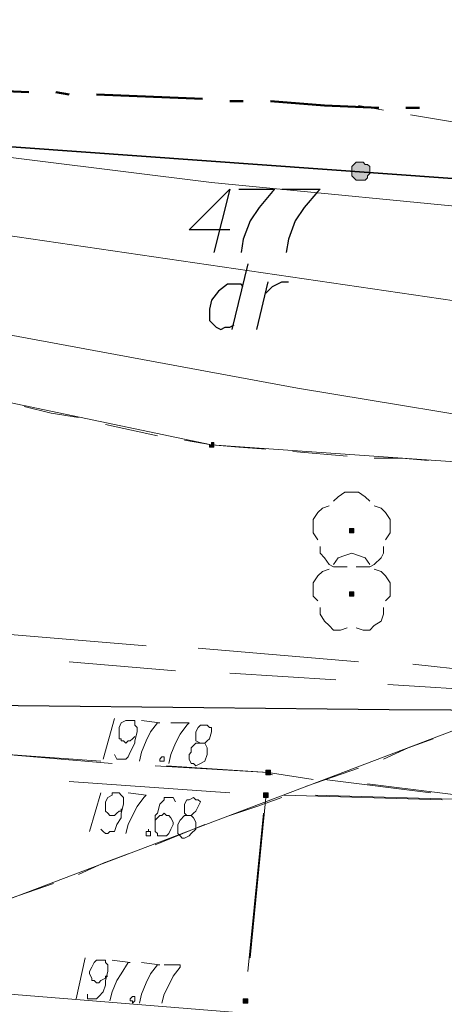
# Model space of a CAD drawing. Header units: metres. Extents: x 7431553 to 7432401, y 5544342 to 5544539.
# Tile 155 of 180: x 7432198.61 to 7432206.57, y 5544505.82 to 5544524.25. Entities that reach past the tile are written whole.
import ezdxf

# ---------------------------------------------------------------- set-up
doc = ezdxf.new("R2010")
doc.units = ezdxf.units.M
doc.header["$MEASUREMENT"] = 0
doc.layers.add('BG-PR90-PB-PZT-PZT01_2026_04_14$0$MAPA DCP', color=7, linetype='Continuous', lineweight=0)
doc.layers.add('PRIMETECH_XREF', color=7, linetype='Continuous', lineweight=5)

# ---------------------------------------------------------------- blocks, each defined once
blk = doc.blocks.new('BG-PR90-PB-PZT-PZT01_2026_04_14$0$Naddrwiną2025_v2klauzulap')
at = {"layer": 'BG-PR90-PB-PZT-PZT01_2026_04_14$0$MAPA DCP', "linetype": 'Continuous', "lineweight": 0, "transparency": 33554559}
for points in [[(7431640.924, 5544619.042), (7431641.009, 5544619.042), (7431641.051, 5544619.084), (7431641.051, 5544619.084), (7431641.093, 5544619.127), (7431641.093, 5544619.211), (7431641.093, 5544619.254), (7431641.093, 5544619.296), (7431641.051, 5544619.338), (7431641.009, 5544619.338), (7431640.966, 5544619.381), (7431640.924, 5544619.381), (7431640.882, 5544619.381), (7431640.839, 5544619.381), (7431640.797, 5544619.338), (7431640.797, 5544619.296), (7431640.755, 5544619.254), (7431640.755, 5544619.211), (7431640.755, 5544619.169), (7431640.755, 5544619.127), (7431640.797, 5544619.084), (7431640.839, 5544619.042), (7431640.882, 5544619.042), (7431640.882, 5544619.042)], [(7431652.185, 5544617.433), (7431652.227, 5544617.433), (7431652.227, 5544617.433), (7431652.227, 5544617.433), (7431652.227, 5544617.433), (7431652.227, 5544617.476), (7431652.227, 5544617.476), (7431652.227, 5544617.476), (7431652.227, 5544617.518), (7431652.227, 5544617.518), (7431652.227, 5544617.518), (7431652.227, 5544617.518), (7431652.185, 5544617.518), (7431652.185, 5544617.518), (7431652.185, 5544617.518), (7431652.185, 5544617.518), (7431652.142, 5544617.518), (7431652.142, 5544617.476), (7431652.142, 5544617.476), (7431652.142, 5544617.476), (7431652.142, 5544617.433)], [(7431652.608, 5544617.391), (7431652.608, 5544617.391), (7431652.608, 5544617.391), (7431652.65, 5544617.391), (7431652.65, 5544617.391), (7431652.65, 5544617.433), (7431652.65, 5544617.433), (7431652.65, 5544617.433), (7431652.65, 5544617.433), (7431652.65, 5544617.476), (7431652.608, 5544617.476), (7431652.608, 5544617.476), (7431652.608, 5544617.476), (7431652.608, 5544617.476), (7431652.566, 5544617.476), (7431652.566, 5544617.476), (7431652.566, 5544617.433), (7431652.566, 5544617.433), (7431652.566, 5544617.433), (7431652.566, 5544617.433), (7431652.566, 5544617.391), (7431652.566, 5544617.391), (7431652.566, 5544617.391)], [(7431656.46, 5544617.01), (7431656.46, 5544617.01), (7431656.46, 5544617.01), (7431656.503, 5544617.01), (7431656.503, 5544617.052), (7431656.503, 5544617.052), (7431656.503, 5544617.052), (7431656.503, 5544617.052), (7431656.503, 5544617.095), (7431656.503, 5544617.095), (7431656.46, 5544617.095), (7431656.46, 5544617.095), (7431656.46, 5544617.095), (7431656.46, 5544617.095), (7431656.418, 5544617.095), (7431656.418, 5544617.095), (7431656.418, 5544617.095), (7431656.418, 5544617.052), (7431656.418, 5544617.052), (7431656.418, 5544617.052), (7431656.418, 5544617.052), (7431656.418, 5544617.01), (7431656.418, 5544617.01)], [(7431646.089, 5544616.417), (7431646.089, 5544616.46), (7431646.046, 5544616.46), (7431646.046, 5544616.46), (7431646.046, 5544616.46), (7431646.004, 5544616.46), (7431646.004, 5544616.46), (7431646.004, 5544616.417), (7431646.004, 5544616.417), (7431646.004, 5544616.417), (7431646.046, 5544616.417), (7431646.046, 5544616.375), (7431646.046, 5544616.375), (7431646.089, 5544616.375)]]:
    blk.add_hatch(color=256, dxfattribs=at).paths.add_polyline_path(points)
at = {"layer": 'BG-PR90-PB-PZT-PZT01_2026_04_14$0$MAPA DCP', "linetype": 'Continuous', "lineweight": 0, "true_color": 0x009a00, "transparency": 33554559}
for points in [[(7431647.697, 5544619.042), (7431647.697, 5544619.042), (7431647.697, 5544619.084), (7431647.655, 5544619.084), (7431647.655, 5544619.084), (7431647.655, 5544619.084), (7431647.613, 5544619.084), (7431647.613, 5544619.042), (7431647.613, 5544619.042), (7431647.613, 5544619.042), (7431647.613, 5544619), (7431647.655, 5544619), (7431647.655, 5544619), (7431647.655, 5544619), (7431647.697, 5544619), (7431647.697, 5544619), (7431647.697, 5544619)], [(7431648.883, 5544619.042), (7431648.883, 5544619.042), (7431648.883, 5544619.084), (7431648.84, 5544619.084), (7431648.84, 5544619.084), (7431648.84, 5544619.084), (7431648.798, 5544619.084), (7431648.798, 5544619.084), (7431648.798, 5544619.042), (7431648.798, 5544619.042), (7431648.798, 5544619.042), (7431648.798, 5544619), (7431648.798, 5544619), (7431648.84, 5544619), (7431648.84, 5544619), (7431648.84, 5544619), (7431648.883, 5544619), (7431648.883, 5544619)]]:
    blk.add_hatch(color=94, dxfattribs=at).paths.add_polyline_path(points)
at = {"layer": 'BG-PR90-PB-PZT-PZT01_2026_04_14$0$MAPA DCP', "linetype": 'Continuous', "lineweight": 18, "transparency": 33554687}
for points in [[(7431647.782, 5544690.374), (7431650.83, 5544686.987), (7431669.838, 5544671.027), (7431674.706, 5544669.419), (7431674.071, 5544660.444), (7431673.859, 5544657.311), (7431673.182, 5544646.728), (7431669.795, 5544596.859), (7431670.727, 5544580.519), (7431669.541, 5544576.582), (7431663.784, 5544577.725), (7431638.977, 5544582.635), (7431654.894, 5544603.76), (7431656.037, 5544608.713), (7431647.147, 5544632.165), (7431642.49, 5544637.711), (7431645.919, 5544688.426), (7431646.046, 5544690.585)], [(7431639.781, 5544621.074), (7431640.204, 5544623.995), (7431642.49, 5544637.711), (7431647.147, 5544632.165), (7431646.046, 5544616.417), (7431638.977, 5544582.635), (7431638.088, 5544583.059)], [(7431652.693, 5544621.751), (7431652.735, 5544622.048), (7431652.396, 5544619.338)], [(7431650.534, 5544619.719), (7431650.661, 5544621.709)], [(7431652.608, 5544618.365), (7431652.693, 5544621.37)], [(7431652.608, 5544617.772), (7431652.693, 5544620.735)], [(7431652.566, 5544620.524), (7431652.312, 5544618.534)], [(7431650.322, 5544616.756), (7431650.449, 5544618.746)], [(7431652.312, 5544618.322), (7431652.185, 5544617.476), (7431652.058, 5544615.359)], [(7431652.227, 5544617.56), (7431652.185, 5544617.476), (7431652.058, 5544615.571)], [(7431655.656, 5544617.137), (7431652.65, 5544617.433)], [(7431652.947, 5544617.391), (7431655.91, 5544617.095)], [(7431652.354, 5544613.75), (7431652.566, 5544616.756)], [(7431650.11, 5544613.75), (7431650.28, 5544615.74)], [(7431652.015, 5544614.555), (7431651.846, 5544612.565)], [(7431651.973, 5544614.343), (7431651.761, 5544611.38)]]:
    blk.add_lwpolyline(points, dxfattribs=at)
at = {"layer": 'BG-PR90-PB-PZT-PZT01_2026_04_14$0$MAPA DCP', "color": 30, "linetype": 'Continuous', "lineweight": 18, "true_color": 0xff6500, "transparency": 33554687}
blk.add_lwpolyline([(7431638.68, 5544596.69), (7431641.136, 5544616.417), (7431642.236, 5544627.72), (7431643.337, 5544644.273), (7431645.327, 5544673.694), (7431647.613, 5544690.416)], dxfattribs=at)
at = {"layer": 'BG-PR90-PB-PZT-PZT01_2026_04_14$0$MAPA DCP', "color": 1, "linetype": 'Continuous', "lineweight": 18, "transparency": 33554687}
for points in [[(7431638.426, 5544590.425), (7431640.882, 5544604.056), (7431644.438, 5544628.398), (7431646.47, 5544652.358), (7431647.824, 5544674.245), (7431649.094, 5544690.162)], [(7431639.485, 5544588.266), (7431644.988, 5544618.026), (7431645.75, 5544622.64), (7431647.147, 5544644.273), (7431649.348, 5544670.308), (7431650.788, 5544689.908)], [(7431650.153, 5544620.185), (7431650.28, 5544621.328), (7431650.407, 5544623.148)], [(7431649.856, 5544616.163), (7431650.11, 5544619.169)], [(7431649.56, 5544612.184), (7431649.814, 5544615.19)]]:
    blk.add_lwpolyline(points, dxfattribs=at)
at = {"layer": 'BG-PR90-PB-PZT-PZT01_2026_04_14$0$MAPA DCP', "color": 24, "linetype": 'Continuous', "lineweight": 18, "true_color": 0x9a3300, "transparency": 33554687}
blk.add_lwpolyline([(7431660.778, 5544688.384), (7431658.492, 5544639.362), (7431656.037, 5544608.924), (7431653.92, 5544589.197)], dxfattribs=at)
at = {"layer": 'BG-PR90-PB-PZT-PZT01_2026_04_14$0$MAPA DCP', "linetype": 'Continuous', "lineweight": 18, "transparency": 33554687}
blk.add_lwpolyline([(7431638.977, 5544582.635), (7431646.046, 5544616.417), (7431647.147, 5544632.165), (7431656.037, 5544608.713), (7431654.894, 5544603.76)], close=True, dxfattribs=at)
at = {"layer": 'BG-PR90-PB-PZT-PZT01_2026_04_14$0$MAPA DCP', "linetype": 'Continuous', "lineweight": 35, "transparency": 33554687}
blk.add_lwpolyline([(7431638.215, 5544585.345), (7431638.511, 5544585.345), (7431641.22, 5544623.106)], dxfattribs=at)
at = {"layer": 'BG-PR90-PB-PZT-PZT01_2026_04_14$0$MAPA DCP', "color": 4, "linetype": 'Continuous', "lineweight": 18, "transparency": 33554687}
for points in [[(7431639.866, 5544620.143), (7431640.035, 5544621.159)], [(7431639.696, 5544619.169), (7431639.781, 5544619.635)]]:
    blk.add_lwpolyline(points, dxfattribs=at)
at = {"layer": 'BG-PR90-PB-PZT-PZT01_2026_04_14$0$MAPA DCP', "color": 94, "linetype": 'Continuous', "lineweight": 18, "true_color": 0x009a00, "transparency": 33554687}
for points in [[(7431646.343, 5544620.481), (7431646.3, 5544619.973), (7431646.3, 5544619.465)], [(7431651.931, 5544619.635), (7431651.719, 5544620.1), (7431651.55, 5544620.566)], [(7431647.189, 5544619.465), (7431647.232, 5544619.592), (7431647.316, 5544619.677), (7431647.443, 5544619.762), (7431647.57, 5544619.762), (7431647.697, 5544619.762), (7431647.824, 5544619.677)], [(7431648.375, 5544619.465), (7431648.417, 5544619.592), (7431648.502, 5544619.677), (7431648.629, 5544619.762), (7431648.756, 5544619.762), (7431648.883, 5544619.762), (7431648.967, 5544619.677)], [(7431647.951, 5544619.635), (7431648.078, 5544619.635), (7431648.163, 5544619.592), (7431648.29, 5544619.465), (7431648.332, 5544619.381), (7431648.332, 5544619.254), (7431648.332, 5544619.127)], [(7431649.094, 5544619.635), (7431649.221, 5544619.635), (7431649.348, 5544619.592), (7431649.433, 5544619.465), (7431649.518, 5544619.381), (7431649.518, 5544619.254), (7431649.475, 5544619.127)], [(7431647.105, 5544618.703), (7431647.02, 5544618.788), (7431646.935, 5544618.915), (7431646.935, 5544619.169), (7431647.02, 5544619.296), (7431647.105, 5544619.381)], [(7431648.29, 5544618.703), (7431648.163, 5544618.788), (7431648.121, 5544618.915), (7431648.078, 5544619.042), (7431648.121, 5544619.169), (7431648.163, 5544619.296), (7431648.29, 5544619.381)], [(7431652.439, 5544618.195), (7431652.1, 5544619.169)], [(7431646.258, 5544618.957), (7431646.173, 5544617.941)], [(7431648.332, 5544618.957), (7431648.332, 5544618.703), (7431648.29, 5544618.619), (7431648.163, 5544618.534), (7431648.078, 5544618.449), (7431647.951, 5544618.449)], [(7431649.475, 5544618.957), (7431649.518, 5544618.83), (7431649.518, 5544618.703), (7431649.433, 5544618.619), (7431649.348, 5544618.534), (7431649.221, 5544618.449), (7431649.094, 5544618.449)], [(7431647.824, 5544618.407), (7431647.697, 5544618.322), (7431647.443, 5544618.322), (7431647.316, 5544618.407), (7431647.232, 5544618.492), (7431647.189, 5544618.619)], [(7431648.967, 5544618.407), (7431648.883, 5544618.322), (7431648.629, 5544618.322), (7431648.502, 5544618.407), (7431648.417, 5544618.492), (7431648.375, 5544618.619)], [(7431652.989, 5544616.756), (7431652.82, 5544617.264), (7431652.65, 5544617.73)], [(7431646.131, 5544617.433), (7431646.089, 5544616.925), (7431646.046, 5544616.417), (7431645.962, 5544615.909)], [(7431653.539, 5544615.359), (7431653.158, 5544616.29)], [(7431645.877, 5544615.401), (7431645.665, 5544614.428)], [(7431654.09, 5544613.92), (7431653.878, 5544614.385), (7431653.709, 5544614.851)], [(7431645.538, 5544613.92), (7431645.454, 5544613.412), (7431645.327, 5544612.904)], [(7431654.598, 5544612.48), (7431654.259, 5544613.454)]]:
    blk.add_lwpolyline(points, dxfattribs=at)
at = {"layer": 'BG-PR90-PB-PZT-PZT01_2026_04_14$0$MAPA DCP', "linetype": 'Continuous', "lineweight": 50, "transparency": 33554687}
for points in [[(7431639.739, 5544620.312), (7431639.739, 5544620.058)], [(7431639.739, 5544619.55), (7431639.696, 5544618.534), (7431639.612, 5544617.518)], [(7431639.612, 5544617.01), (7431639.612, 5544616.756)], [(7431639.569, 5544616.248), (7431639.485, 5544614.258)], [(7431639.485, 5544613.75), (7431639.442, 5544613.496)], [(7431639.442, 5544612.988), (7431639.4, 5544611.972), (7431639.358, 5544610.956)]]:
    blk.add_lwpolyline(points, dxfattribs=at)
at = {"layer": 'BG-PR90-PB-PZT-PZT01_2026_04_14$0$MAPA DCP', "linetype": 'Continuous', "lineweight": 0, "transparency": 33554687}
for points in [[(7431640.924, 5544619.042), (7431641.009, 5544619.042), (7431641.051, 5544619.084), (7431641.051, 5544619.084), (7431641.093, 5544619.127), (7431641.093, 5544619.211), (7431641.093, 5544619.254), (7431641.093, 5544619.296), (7431641.051, 5544619.338), (7431641.009, 5544619.338), (7431640.966, 5544619.381), (7431640.924, 5544619.381), (7431640.882, 5544619.381), (7431640.839, 5544619.381), (7431640.797, 5544619.338), (7431640.797, 5544619.296), (7431640.755, 5544619.254), (7431640.755, 5544619.211), (7431640.755, 5544619.169), (7431640.755, 5544619.127), (7431640.797, 5544619.084), (7431640.839, 5544619.042), (7431640.882, 5544619.042)], [(7431652.185, 5544617.433), (7431652.227, 5544617.433), (7431652.227, 5544617.433), (7431652.227, 5544617.433), (7431652.227, 5544617.433), (7431652.227, 5544617.476), (7431652.227, 5544617.476), (7431652.227, 5544617.476), (7431652.227, 5544617.518), (7431652.227, 5544617.518), (7431652.227, 5544617.518), (7431652.227, 5544617.518), (7431652.185, 5544617.518), (7431652.185, 5544617.518), (7431652.185, 5544617.518), (7431652.185, 5544617.518), (7431652.142, 5544617.518), (7431652.142, 5544617.476), (7431652.142, 5544617.476), (7431652.142, 5544617.476), (7431652.142, 5544617.433), (7431652.185, 5544617.433), (7431652.185, 5544617.433)], [(7431652.608, 5544617.391), (7431652.608, 5544617.391), (7431652.608, 5544617.391), (7431652.65, 5544617.391), (7431652.65, 5544617.391), (7431652.65, 5544617.433), (7431652.65, 5544617.433), (7431652.65, 5544617.433), (7431652.65, 5544617.433), (7431652.65, 5544617.476), (7431652.608, 5544617.476), (7431652.608, 5544617.476), (7431652.608, 5544617.476), (7431652.608, 5544617.476), (7431652.566, 5544617.476), (7431652.566, 5544617.476), (7431652.566, 5544617.433), (7431652.566, 5544617.433), (7431652.566, 5544617.433), (7431652.566, 5544617.433), (7431652.566, 5544617.391), (7431652.566, 5544617.391), (7431652.566, 5544617.391)], [(7431656.46, 5544617.01), (7431656.46, 5544617.01), (7431656.46, 5544617.01), (7431656.503, 5544617.01), (7431656.503, 5544617.052), (7431656.503, 5544617.052), (7431656.503, 5544617.052), (7431656.503, 5544617.052), (7431656.503, 5544617.095), (7431656.503, 5544617.095), (7431656.46, 5544617.095), (7431656.46, 5544617.095), (7431656.46, 5544617.095), (7431656.46, 5544617.095), (7431656.418, 5544617.095), (7431656.418, 5544617.095), (7431656.418, 5544617.095), (7431656.418, 5544617.052), (7431656.418, 5544617.052), (7431656.418, 5544617.052), (7431656.418, 5544617.052), (7431656.418, 5544617.01), (7431656.418, 5544617.01)], [(7431646.089, 5544616.417), (7431646.089, 5544616.46), (7431646.046, 5544616.46), (7431646.046, 5544616.46), (7431646.046, 5544616.46), (7431646.004, 5544616.46), (7431646.004, 5544616.46), (7431646.004, 5544616.417), (7431646.004, 5544616.417), (7431646.004, 5544616.417), (7431646.046, 5544616.417), (7431646.046, 5544616.375), (7431646.046, 5544616.375), (7431646.089, 5544616.375), (7431646.089, 5544616.417), (7431646.089, 5544616.417)]]:
    blk.add_lwpolyline(points, close=True, dxfattribs=at)
at = {"layer": 'BG-PR90-PB-PZT-PZT01_2026_04_14$0$MAPA DCP', "color": 94, "linetype": 'Continuous', "lineweight": 0, "true_color": 0x009a00, "transparency": 33554687}
for points in [[(7431647.697, 5544619.042), (7431647.697, 5544619.042), (7431647.697, 5544619.084), (7431647.655, 5544619.084), (7431647.655, 5544619.084), (7431647.655, 5544619.084), (7431647.613, 5544619.084), (7431647.613, 5544619.042), (7431647.613, 5544619.042), (7431647.613, 5544619.042), (7431647.613, 5544619), (7431647.655, 5544619), (7431647.655, 5544619), (7431647.655, 5544619), (7431647.697, 5544619), (7431647.697, 5544619), (7431647.697, 5544619)], [(7431648.883, 5544619.042), (7431648.883, 5544619.042), (7431648.883, 5544619.084), (7431648.84, 5544619.084), (7431648.84, 5544619.084), (7431648.84, 5544619.084), (7431648.798, 5544619.084), (7431648.798, 5544619.084), (7431648.798, 5544619.042), (7431648.798, 5544619.042), (7431648.798, 5544619.042), (7431648.798, 5544619), (7431648.798, 5544619), (7431648.84, 5544619), (7431648.84, 5544619), (7431648.84, 5544619), (7431648.883, 5544619), (7431648.883, 5544619)]]:
    blk.add_lwpolyline(points, close=True, dxfattribs=at)
at = {"layer": 'BG-PR90-PB-PZT-PZT01_2026_04_14$0$MAPA DCP', "linetype": 'Continuous', "lineweight": 25, "transparency": 33554687}
for points in [[(7431641.263, 5544617.73), (7431641.263, 5544618.449), (7431641.305, 5544618.407), (7431641.601, 5544618.153), (7431641.855, 5544617.984), (7431642.194, 5544617.857), (7431642.448, 5544617.814)], [(7431641.263, 5544616.925), (7431641.263, 5544617.603), (7431641.305, 5544617.56), (7431641.601, 5544617.306), (7431641.855, 5544617.137), (7431642.194, 5544617.01), (7431642.448, 5544616.968)], [(7431642.025, 5544616.756), (7431642.025, 5544615.994), (7431641.263, 5544616.756), (7431642.448, 5544616.46)]]:
    blk.add_lwpolyline(points, dxfattribs=at)
at = {"layer": 'BG-PR90-PB-PZT-PZT01_2026_04_14$0$MAPA DCP', "color": 94, "linetype": 'Continuous', "lineweight": 25, "true_color": 0x009a00, "transparency": 33554687}
for points in [[(7431643.21, 5544617.433), (7431643.167, 5544617.476), (7431643.083, 5544617.56), (7431643.041, 5544617.645), (7431642.998, 5544617.73), (7431642.998, 5544617.857)], [(7431643.887, 5544617.264), (7431642.998, 5544617.476)], [(7431642.66, 5544617.095), (7431643.887, 5544616.798)], [(7431643.083, 5544617.01), (7431643.041, 5544616.968), (7431643.041, 5544616.714), (7431643.168, 5544616.544), (7431643.337, 5544616.417), (7431643.506, 5544616.375), (7431643.591, 5544616.375), (7431643.676, 5544616.375), (7431643.718, 5544616.375), (7431643.803, 5544616.46), (7431643.845, 5544616.502), (7431643.887, 5544616.587), (7431643.845, 5544616.671), (7431643.845, 5544616.756), (7431643.803, 5544616.841)]]:
    blk.add_lwpolyline(points, dxfattribs=at)
at = {"layer": 'BG-PR90-PB-PZT-PZT01_2026_04_14$0$MAPA DCP', "linetype": 'Continuous', "lineweight": 9, "transparency": 33554687}
for points in [[(7431651.634, 5544616.206), (7431651.634, 5544616.29), (7431651.592, 5544616.333), (7431651.55, 5544616.375), (7431651.423, 5544616.417), (7431651.338, 5544616.417), (7431651.338, 5544616.375), (7431651.296, 5544616.333), (7431651.296, 5544616.29), (7431651.296, 5544616.206), (7431651.338, 5544616.163), (7431651.423, 5544616.121), (7431651.465, 5544616.121), (7431651.55, 5544616.121), (7431651.592, 5544616.121), (7431651.634, 5544616.206), (7431651.634, 5544616.121), (7431651.719, 5544616.036), (7431651.804, 5544616.036), (7431651.846, 5544615.994), (7431651.931, 5544615.994), (7431652.015, 5544616.036), (7431652.015, 5544616.079), (7431652.058, 5544616.121), (7431652.015, 5544616.206), (7431651.973, 5544616.29), (7431651.846, 5544616.333), (7431651.719, 5544616.333), (7431651.634, 5544616.29), (7431651.634, 5544616.248)], [(7431652.989, 5544615.952), (7431652.989, 5544616.036), (7431652.947, 5544616.079), (7431652.904, 5544616.121), (7431652.82, 5544616.163), (7431652.735, 5544616.206), (7431652.693, 5544616.163), (7431652.693, 5544616.121), (7431652.65, 5544616.079), (7431652.693, 5544615.994), (7431652.693, 5544615.952), (7431652.777, 5544615.909), (7431652.82, 5544615.909), (7431652.904, 5544615.909), (7431652.947, 5544615.909), (7431652.989, 5544615.952), (7431652.989, 5544615.909), (7431653.074, 5544615.825), (7431653.158, 5544615.782), (7431653.201, 5544615.782), (7431653.328, 5544615.782), (7431653.37, 5544615.825), (7431653.412, 5544615.867), (7431653.412, 5544615.909), (7431653.37, 5544615.994), (7431653.328, 5544616.036), (7431653.243, 5544616.121), (7431653.201, 5544616.121), (7431653.116, 5544616.121), (7431653.031, 5544616.079), (7431652.989, 5544616.036)], [(7431651.253, 5544615.655), (7431651.253, 5544615.994), (7431651.296, 5544615.952), (7431651.465, 5544615.825), (7431651.634, 5544615.74), (7431651.846, 5544615.655), (7431652.015, 5544615.613)], [(7431652.735, 5544615.74), (7431652.65, 5544615.698), (7431652.65, 5544615.528), (7431652.693, 5544615.528), (7431652.777, 5544615.444), (7431652.947, 5544615.401), (7431652.989, 5544615.359), (7431653.158, 5544615.359), (7431653.243, 5544615.359), (7431653.285, 5544615.359), (7431653.328, 5544615.401), (7431653.37, 5544615.401), (7431653.37, 5544615.444), (7431653.37, 5544615.486), (7431653.37, 5544615.528), (7431653.37, 5544615.571), (7431653.328, 5544615.613), (7431653.243, 5544615.655), (7431653.158, 5544615.698), (7431653.116, 5544615.698), (7431653.031, 5544615.655), (7431652.989, 5544615.613), (7431652.989, 5544615.571), (7431652.947, 5544615.528), (7431652.989, 5544615.486), (7431652.989, 5544615.444), (7431653.031, 5544615.401), (7431653.074, 5544615.359)], [(7431655.783, 5544615.528), (7431655.783, 5544615.825), (7431655.825, 5544615.825), (7431655.995, 5544615.698), (7431656.164, 5544615.613), (7431656.333, 5544615.528), (7431656.503, 5544615.486)], [(7431651.211, 5544615.105), (7431651.253, 5544615.444), (7431651.253, 5544615.401), (7431651.423, 5544615.274), (7431651.592, 5544615.19), (7431651.804, 5544615.105), (7431651.973, 5544615.063)], [(7431655.741, 5544615.105), (7431655.783, 5544615.444), (7431655.783, 5544615.401), (7431655.952, 5544615.274), (7431656.122, 5544615.19), (7431656.333, 5544615.105), (7431656.503, 5544615.063)], [(7431652.566, 5544614.851), (7431652.608, 5544615.19), (7431652.65, 5544615.147), (7431652.82, 5544615.02), (7431652.989, 5544614.936), (7431653.158, 5544614.851), (7431653.328, 5544614.809)], [(7431651.846, 5544614.597), (7431651.931, 5544614.639), (7431651.931, 5544614.809), (7431651.888, 5544614.851), (7431651.804, 5544614.893), (7431651.634, 5544614.978), (7431651.592, 5544614.978), (7431651.423, 5544615.02), (7431651.338, 5544615.02), (7431651.296, 5544614.978), (7431651.253, 5544614.978), (7431651.211, 5544614.978), (7431651.211, 5544614.936), (7431651.211, 5544614.851), (7431651.211, 5544614.809), (7431651.253, 5544614.724), (7431651.338, 5544614.682), (7431651.423, 5544614.682), (7431651.465, 5544614.682), (7431651.55, 5544614.682), (7431651.55, 5544614.724), (7431651.592, 5544614.724), (7431651.592, 5544614.766), (7431651.634, 5544614.809), (7431651.592, 5544614.851), (7431651.592, 5544614.893), (7431651.55, 5544614.936), (7431651.507, 5544614.978)], [(7431653.243, 5544614.343), (7431653.285, 5544614.385), (7431653.328, 5544614.428), (7431653.328, 5544614.47), (7431653.285, 5544614.512), (7431653.285, 5544614.555), (7431653.285, 5544614.597), (7431653.158, 5544614.639), (7431653.031, 5544614.724), (7431652.947, 5544614.724), (7431652.777, 5544614.766), (7431652.693, 5544614.766), (7431652.65, 5544614.766), (7431652.608, 5544614.724), (7431652.566, 5544614.682), (7431652.566, 5544614.597), (7431652.566, 5544614.555), (7431652.608, 5544614.555), (7431652.65, 5544614.47), (7431652.735, 5544614.428), (7431652.777, 5544614.428), (7431652.82, 5544614.428), (7431652.904, 5544614.428), (7431652.947, 5544614.47), (7431652.989, 5544614.512), (7431652.989, 5544614.555), (7431652.989, 5544614.597), (7431652.947, 5544614.639), (7431652.904, 5544614.682), (7431652.904, 5544614.724), (7431652.862, 5544614.724)], [(7431655.698, 5544614.555), (7431655.741, 5544614.893), (7431655.741, 5544614.851), (7431655.952, 5544614.724), (7431656.079, 5544614.639), (7431656.291, 5544614.555), (7431656.46, 5544614.512)], [(7431651.169, 5544614.597), (7431651.931, 5544614.385)], [(7431656.333, 5544614.089), (7431656.418, 5544614.089), (7431656.418, 5544614.258), (7431656.376, 5544614.301), (7431656.291, 5544614.385), (7431656.164, 5544614.428), (7431656.079, 5544614.428), (7431655.91, 5544614.47), (7431655.825, 5544614.47), (7431655.783, 5544614.47), (7431655.741, 5544614.428), (7431655.698, 5544614.428), (7431655.698, 5544614.385), (7431655.698, 5544614.343), (7431655.698, 5544614.301), (7431655.698, 5544614.258), (7431655.741, 5544614.216), (7431655.825, 5544614.174), (7431655.91, 5544614.131), (7431655.952, 5544614.131), (7431656.037, 5544614.174), (7431656.079, 5544614.174), (7431656.079, 5544614.216), (7431656.122, 5544614.258), (7431656.122, 5544614.301), (7431656.079, 5544614.343), (7431656.037, 5544614.428), (7431655.995, 5544614.428), (7431655.995, 5544614.47)], [(7431652.566, 5544614.343), (7431653.285, 5544614.131)], [(7431655.656, 5544614.047), (7431656.418, 5544613.877)]]:
    blk.add_lwpolyline(points, dxfattribs=at)
for points in [[(7431651.888, 5544615.486), (7431651.888, 5544615.528), (7431651.973, 5544615.528), (7431651.973, 5544615.444), (7431651.931, 5544615.444)], [(7431653.243, 5544615.232), (7431653.285, 5544615.232), (7431653.285, 5544615.274), (7431653.37, 5544615.274), (7431653.37, 5544615.232), (7431653.37, 5544615.19), (7431653.328, 5544615.19), (7431653.285, 5544615.19), (7431653.285, 5544615.232)], [(7431656.376, 5544614.936), (7431656.376, 5544614.978), (7431656.46, 5544614.978), (7431656.503, 5544614.936), (7431656.46, 5544614.936), (7431656.46, 5544614.893), (7431656.418, 5544614.893)]]:
    blk.add_lwpolyline(points, close=True, dxfattribs=at)
at = {"layer": 'BG-PR90-PB-PZT-PZT01_2026_04_14$0$MAPA DCP', "linetype": 'Continuous', "lineweight": 25, "transparency": 33554687}
blk.add_arc((7430389.3, 5544630.138), 1261.745, 352.902862, 359.63311, dxfattribs=at)
blk = doc.blocks.new('BG-PR90-PB-PZT-PZT01_2026_04_14')
at = {"layer": 'BG-PR90-PB-PZT-PZT01_2026_04_14$0$MAPA DCP', "rotation": 270}
blk.add_blockref('BG-PR90-PB-PZT-PZT01_2026_04_14$0$Naddrwiną2025_v2klauzulap', (1887585.788, 12976162.34), dxfattribs=at)

msp = doc.modelspace()

# ---------------------------------------------------------------- block references
at = {"layer": 'PRIMETECH_XREF', "linetype": 'Continuous', "lineweight": 0, "rotation": 360}
msp.add_blockref('BG-PR90-PB-PZT-PZT01_2026_04_14', (0, 0), dxfattribs=at)

doc.saveas('drawing.dxf')
